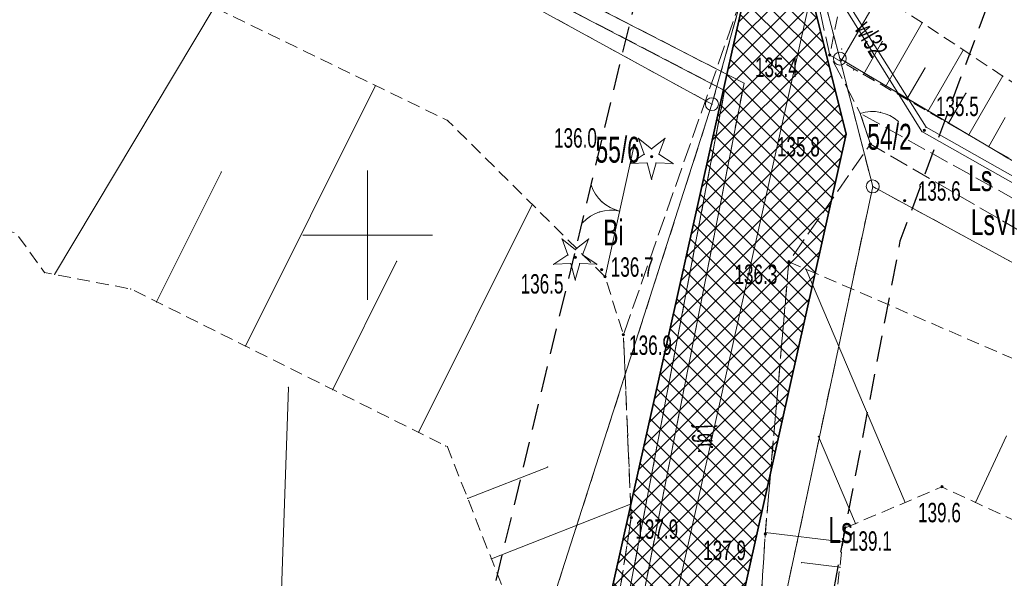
# Model space of a CAD drawing. Extents: x 6456700 to 6518119, y 5963420 to 5980059.
# Tile 39 of 256: x 6511655 to 6511693, y 5964086 to 5964107. Entities that reach past the tile are written whole.
import ezdxf
from ezdxf.enums import TextEntityAlignment as Align

# ---------------------------------------------------------------- set-up
doc = ezdxf.new("R2010")
doc.units = 0
doc.header["$MEASUREMENT"] = 0
for name, pattern in [('L_0_03', [1, 0.5, -0.5]), ('L_0_04', [1.5, 1, -0.5]), ('L_0_52', [1, 0.75, -0.25]), ('L_0_5A', [0.75, 0.5, -0.25])]:
    doc.linetypes.add(name, pattern=pattern)
doc.layers.get('0').update_dxf_attribs({"color": 2, "linetype": 'CONTINUOUS', "lineweight": 5})
for name, color, linetype, lineweight in [('000_Inne__niezydentyfikowane_', 7, 'CONTINUOUS', 18), ('18mm Kreska ciągła', 7, 'CONTINUOUS', 18), ('202_punkt_graniczny', 7, 'CONTINUOUS', 18), ('209_oznaczenie_konturu_klasyfikacyjnego', 96, 'CONTINUOUS', 18), ('210_oznaczenie_konturu_uzytku_gruntowego', 96, 'CONTINUOUS', 18), ('211_numer_dzialki_ewidencyjnej', 7, 'CONTINUOUS', 18), ('218_kontur_uzytku_gruntowego', 96, 'L_0_03', 18), ('219_dzialka_ewidencyjna', 7, 'CONTINUOUS', 18), ('35mm Ciągła', 7, 'CONTINUOUS', 35), ('brama', 7, 'CONTINUOUS', 18), ('drzewo_iglaste', 7, 'CONTINUOUS', 18), ('furtka', 7, 'CONTINUOUS', 18), ('jezdnia', 7, 'CONTINUOUS', 18), ('jezdnia_Atr17', 7, 'CONTINUOUS', 18), ('ogrodzenie_trwale', 7, 'CONTINUOUS', 18), ('pikieta_naturalna', 7, 'CONTINUOUS', 18), ('pikieta_naturalna_Atr2', 7, 'CONTINUOUS', 18), ('przewod_elektroenergetyczny_podziemny', 7, 'CONTINUOUS', 18), ('przewod_kanalizacyjny', 7, 'CONTINUOUS', 18), ('przewod_kanalizacyjny___ob__projektowany', 7, 'CONTINUOUS', 18), ('przewod_wodociagowy', 7, 'CONTINUOUS', 18), ('przewod_wodociagowy___ob__projektowany', 7, 'CONTINUOUS', 18), ('przewod_wodociagowy_Atr1', 7, 'CONTINUOUS', 18), ('siatka_krzyrzy', 7, 'CONTINUOUS', 18), ('skarpa_nieumocniona', 7, 'CONTINUOUS', 18), ('Zakres', 7, 'CONTINUOUS', 18)]:
    doc.layers.add(name, color=color, linetype=linetype, lineweight=lineweight)
doc.styles.get("Standard").update_dxf_attribs({"font": 'txt', "width": 0.75})

# ---------------------------------------------------------------- blocks, each defined once
blk = doc.blocks.new('mdcp_nowa')
at = {"layer": 'drzewo_iglaste', "linetype": 'Continuous', "lineweight": 18, "true_color": 0x009900}
for points in [[(6494410.97, 5980552.98, 1), (6494410.97, 5980553.08, 1)], [(6494408.02, 5980549.09, 1), (6494408.02, 5980549.19, 1)]]:
    blk.add_hatch(color=94, dxfattribs=at).paths.add_polyline_path(points)
at = {"layer": 'pikieta_naturalna', "linetype": 'Continuous', "lineweight": 18, "true_color": 0x000000}
for points in [[(6494417.85, 5980556.915, 1), (6494417.85, 5980557.005, 1)], [(6494421.51, 5980554.005, 1), (6494421.51, 5980554.095, 1)], [(6494410.3, 5980553.425, 1), (6494410.3, 5980553.515, 1)], [(6494419.42, 5980553.475, 1), (6494419.42, 5980553.565, 1)], [(6494420.75, 5980551.285, 1), (6494420.75, 5980551.375, 1)], [(6494416.27, 5980548.925, 1), (6494416.27, 5980549.015, 1)], [(6494409.04, 5980548.615, 1), (6494409.04, 5980548.705, 1)], [(6494409.17, 5980548.345, 1), (6494409.17, 5980548.435, 1)], [(6494409.88, 5980546.105, 1), (6494409.88, 5980546.195, 1)], [(6494422.18, 5980540.225, 1), (6494422.18, 5980540.315, 1)], [(6494410.18, 5980539.035, 1), (6494410.18, 5980539.125, 1)], [(6494415.36, 5980538.405, 1), (6494415.36, 5980538.495, 1)], [(6494418.42, 5980538.625, 1), (6494418.42, 5980538.715, 1)]]:
    blk.add_hatch(color=18, dxfattribs=at).paths.add_polyline_path(points)
at = {"layer": '000_Inne__niezydentyfikowane_', "linetype": 'Continuous', "lineweight": 18, "flags": 128}
for points in [[(6494418.28, 5980556.71), (6494419.77, 5980559.3)], [(6494387.91, 5980548.48), (6494394.07, 5980558.8)], [(6494420, 5980555.73), (6494421.42, 5980558.21)], [(6494419.15, 5980556.21), (6494419.88, 5980557.48)], [(6494421.64, 5980554.78), (6494423.01, 5980557.15)], [(6494420.83, 5980555.25), (6494421.53, 5980556.46)], [(6494423.22, 5980553.87), (6494424.53, 5980556.15)], [(6494395.28, 5980545.71), (6494400.3, 5980555.78)], [(6494422.44, 5980554.32), (6494423.11, 5980555.48)], [(6494423.99, 5980553.43), (6494424.63, 5980554.54)], [(6494391.85, 5980547.42), (6494394.35, 5980552.44)], [(6494401.97, 5980542.37), (6494406.36, 5980551.18)], [(6494398.65, 5980544.03), (6494401.12, 5980548.98)], [(6494420.76, 5980539.67), (6494416.92, 5980548.69)], [(6494418.85, 5980538.85), (6494417.41, 5980542.22)], [(6494423.48, 5980539.67), (6494424.68, 5980542.24)], [(6494403.86, 5980539.82), (6494406.96, 5980541.03)], [(6494404.78, 5980537.49), (6494410.16, 5980539.6)], [(6494418.36, 5980538.14), (6494415.36, 5980538.5)], [(6494418.24, 5980537.16), (6494416.77, 5980537.34)]]:
    blk.add_lwpolyline(points, dxfattribs=at)
at = {"layer": '000_Inne__niezydentyfikowane_'}
for p in [(6494421.42, 5980558.21), (6494419.88, 5980557.48), (6494423.01, 5980557.15), (6494418.28, 5980556.71), (6494421.53, 5980556.46), (6494419.15, 5980556.21), (6494424.53, 5980556.15), (6494400.3, 5980555.78), (6494420, 5980555.73), (6494423.11, 5980555.48), (6494420.83, 5980555.25), (6494421.64, 5980554.78), (6494422.44, 5980554.32), (6494423.22, 5980553.87), (6494423.99, 5980553.43), (6494394.35, 5980552.44), (6494406.36, 5980551.18), (6494401.12, 5980548.98), (6494416.92, 5980548.69), (6494387.91, 5980548.48), (6494391.85, 5980547.42), (6494395.28, 5980545.71), (6494398.65, 5980544.03), (6494401.97, 5980542.37), (6494417.41, 5980542.22), (6494406.96, 5980541.03), (6494403.86, 5980539.82), (6494410.16, 5980539.6), (6494420.76, 5980539.67), (6494423.48, 5980539.67), (6494418.85, 5980538.85), (6494415.36, 5980538.5), (6494418.36, 5980538.14), (6494404.78, 5980537.49), (6494416.77, 5980537.34), (6494418.24, 5980537.16)]:
    blk.add_point(p, dxfattribs=at)
at = {"layer": '202_punkt_graniczny', "color": 7, "linetype": 'Continuous', "lineweight": 18}
for centre in [(6494418.24, 5980556.82), (6494413.3, 5980555.06), (6494419.51, 5980551.88)]:
    blk.add_circle(centre, 0.25, dxfattribs=at)
at = {"layer": '202_punkt_graniczny'}
for p in [(6494418.24, 5980556.82), (6494413.3, 5980555.06), (6494419.51, 5980551.88)]:
    blk.add_point(p, dxfattribs=at)
at = {"layer": '218_kontur_uzytku_gruntowego', "lineweight": 18, "flags": 128}
for points in [[(6494352.11, 5980588.59), (6494413.3, 5980555.06)], [(6494413.3, 5980555.06), (6494415.09, 5980561.46)], [(6494417.43, 5980559.93), (6494418.24, 5980556.82)], [(6494442.8, 5980542.27), (6494418.24, 5980556.82)], [(6494418.24, 5980556.82), (6494419.51, 5980551.88)], [(6494405.88, 5980531.92), (6494413.3, 5980555.06)], [(6494419.51, 5980551.88), (6494415.1, 5980531.14)], [(6494434.57, 5980543.67), (6494419.51, 5980551.88)]]:
    blk.add_lwpolyline(points, dxfattribs=at)
at = {"layer": '218_kontur_uzytku_gruntowego'}
for p in [(6494418.24, 5980556.82), (6494418.24, 5980556.82), (6494418.24, 5980556.82), (6494418.24, 5980556.82), (6494418.24, 5980556.82), (6494418.24, 5980556.82), (6494413.3, 5980555.06), (6494413.3, 5980555.06), (6494413.3, 5980555.06), (6494413.3, 5980555.06), (6494413.3, 5980555.06), (6494413.3, 5980555.06), (6494419.51, 5980551.88), (6494419.51, 5980551.88), (6494419.51, 5980551.88), (6494419.51, 5980551.88), (6494419.51, 5980551.88), (6494419.51, 5980551.88)]:
    blk.add_point(p, dxfattribs=at)
at = {"layer": '219_dzialka_ewidencyjna', "color": 3, "linetype": 'Continuous', "lineweight": 18, "flags": 128}
for points in [[(6494352.11, 5980588.59), (6494413.3, 5980555.06)], [(6494413.3, 5980555.06), (6494415.09, 5980561.46)], [(6494417.43, 5980559.93), (6494418.24, 5980556.82)], [(6494418.24, 5980556.82), (6494442.8, 5980542.27)], [(6494418.24, 5980556.82), (6494419.51, 5980551.88)], [(6494405.88, 5980531.92), (6494413.3, 5980555.06)], [(6494419.51, 5980551.88), (6494415.1, 5980531.14)], [(6494419.51, 5980551.88), (6494434.57, 5980543.67)]]:
    blk.add_lwpolyline(points, dxfattribs=at)
at = {"layer": '219_dzialka_ewidencyjna', "color": 3}
for p in [(6494418.24, 5980556.82), (6494418.24, 5980556.82), (6494418.24, 5980556.82), (6494413.3, 5980555.06), (6494413.3, 5980555.06), (6494413.3, 5980555.06), (6494419.51, 5980551.88), (6494419.51, 5980551.88), (6494419.51, 5980551.88)]:
    blk.add_point(p, dxfattribs=at)
at = {"layer": 'brama', "color": 7, "linetype": 'Continuous', "lineweight": 18, "flags": 128}
blk.add_lwpolyline([(6494409.17, 5980548.39), (6494410.3, 5980553.47)], dxfattribs=at)
at = {"layer": 'brama', "color": 7, "linetype": 'Continuous', "lineweight": 18}
for centre, start, end in [((6494410.061, 5980552.394), 197.459, 257.459), ((6494409.409, 5980549.466), 77.459, 137.459)]:
    blk.add_arc(centre, 1.5, start, end, dxfattribs=at)
at = {"layer": 'brama'}
for p in [(6494410.3, 5980553.47), (6494408.63, 5980551.944), (6494409.047, 5980551.289), (6494409.735, 5980550.93), (6494409.735, 5980550.93), (6494408.959, 5980550.897), (6494408.304, 5980550.48), (6494409.17, 5980548.39)]:
    blk.add_point(p, dxfattribs=at)
at = {"layer": 'drzewo_iglaste', "color": 94, "linetype": 'Continuous', "lineweight": 13, "flags": 128}
for points in [[(6494410.687, 5980553.123), (6494410.458, 5980553.736)], [(6494410.458, 5980553.736), (6494410.97, 5980553.329)], [(6494410.97, 5980553.329), (6494411.482, 5980553.736)], [(6494411.482, 5980553.736), (6494411.253, 5980553.123)], [(6494410.142, 5980552.762), (6494410.687, 5980553.123)], [(6494411.253, 5980553.123), (6494411.798, 5980552.762)], [(6494410.795, 5980552.79), (6494410.142, 5980552.762)], [(6494410.97, 5980552.16), (6494410.795, 5980552.79)], [(6494411.145, 5980552.79), (6494410.97, 5980552.16)], [(6494411.798, 5980552.762), (6494411.145, 5980552.79)], [(6494407.508, 5980549.846), (6494408.02, 5980549.439)], [(6494407.737, 5980549.233), (6494407.508, 5980549.846)], [(6494408.02, 5980549.439), (6494408.532, 5980549.846)], [(6494408.532, 5980549.846), (6494408.303, 5980549.233)], [(6494407.192, 5980548.872), (6494407.737, 5980549.233)], [(6494408.303, 5980549.233), (6494408.848, 5980548.872)], [(6494407.845, 5980548.9), (6494407.192, 5980548.872)], [(6494408.02, 5980548.27), (6494407.845, 5980548.9)], [(6494408.195, 5980548.9), (6494408.02, 5980548.27)], [(6494408.848, 5980548.872), (6494408.195, 5980548.9)]]:
    blk.add_lwpolyline(points, dxfattribs=at)
at = {"layer": 'drzewo_iglaste', "color": 94, "linetype": 'Continuous', "lineweight": 18}
for centre in [(6494410.97, 5980553.03), (6494408.02, 5980549.14)]:
    blk.add_circle(centre, 0.05, dxfattribs=at)
at = {"layer": 'drzewo_iglaste'}
for p in [(6494410.458, 5980553.736), (6494410.458, 5980553.736), (6494411.482, 5980553.736), (6494411.482, 5980553.736), (6494410.97, 5980553.329), (6494410.97, 5980553.329), (6494410.687, 5980553.123), (6494410.687, 5980553.123), (6494410.97, 5980553.03), (6494411.253, 5980553.123), (6494411.253, 5980553.123), (6494410.142, 5980552.762), (6494410.142, 5980552.762), (6494410.795, 5980552.79), (6494410.795, 5980552.79), (6494411.145, 5980552.79), (6494411.145, 5980552.79), (6494411.798, 5980552.762), (6494411.798, 5980552.762), (6494410.97, 5980552.16), (6494410.97, 5980552.16), (6494407.508, 5980549.846), (6494407.508, 5980549.846), (6494408.532, 5980549.846), (6494408.532, 5980549.846), (6494408.02, 5980549.439), (6494408.02, 5980549.439), (6494407.737, 5980549.233), (6494407.737, 5980549.233), (6494408.02, 5980549.14), (6494408.303, 5980549.233), (6494408.303, 5980549.233), (6494407.192, 5980548.872), (6494407.192, 5980548.872), (6494407.845, 5980548.9), (6494407.845, 5980548.9), (6494408.195, 5980548.9), (6494408.195, 5980548.9), (6494408.848, 5980548.872), (6494408.848, 5980548.872), (6494408.02, 5980548.27), (6494408.02, 5980548.27)]:
    blk.add_point(p, dxfattribs=at)
at = {"layer": 'furtka', "color": 7, "linetype": 'Continuous', "lineweight": 18, "flags": 128}
blk.add_lwpolyline([(6494419.03, 5980554.7), (6494419.42, 5980553.52)], dxfattribs=at)
at = {"layer": 'furtka', "color": 7, "linetype": 'Continuous', "lineweight": 18}
blk.add_arc((6494419.502, 5980553.276), 1.5, 48.289, 108.289, dxfattribs=at)
at = {"layer": 'furtka'}
for p in [(6494419.806, 5980554.745), (6494419.03, 5980554.7), (6494419.031, 5980554.7), (6494420.5, 5980554.396), (6494419.42, 5980553.52)]:
    blk.add_point(p, dxfattribs=at)
at = {"layer": 'jezdnia', "color": 7, "linetype": 'L_0_52', "lineweight": 18, "flags": 128}
for points in [[(6494409.14, 5980532.31), (6494410.18, 5980539.08), (6494409.88, 5980546.15), (6494415.23, 5980561.43), (6494417.12, 5980560.27), (6494417.85, 5980556.96), (6494419.03, 5980554.7), (6494419.42, 5980553.52), (6494416.27, 5980548.97), (6494415.36, 5980538.45), (6494414.73, 5980528.67), (6494416.17, 5980526.16), (6494417.48, 5980525.46), (6494406.82, 5980525.37)], [(6494449.599, 5980536.506), (6494434.63, 5980544.67), (6494419.42, 5980553.52), (6494419.03, 5980554.7), (6494435.18, 5980545.72), (6494449.971, 5980537.553)]]:
    blk.add_lwpolyline(points, close=True, dxfattribs=at)
at = {"layer": 'jezdnia'}
for p in [(6494417.85, 5980556.96), (6494419.03, 5980554.7), (6494419.03, 5980554.7), (6494419.42, 5980553.52), (6494419.42, 5980553.52), (6494416.27, 5980548.97), (6494409.88, 5980546.15), (6494410.18, 5980539.08), (6494415.36, 5980538.45)]:
    blk.add_point(p, dxfattribs=at)
at = {"layer": 'ogrodzenie_trwale'}
for p in [(6494418.31, 5980557.19), (6494418.77, 5980556.38), (6494419.03, 5980554.7), (6494410.3, 5980553.47), (6494419.42, 5980553.52), (6494420.75, 5980551.33), (6494409.17, 5980548.39), (6494403.02, 5980541.85), (6494422.18, 5980540.27), (6494418.42, 5980538.67)]:
    blk.add_point(p, dxfattribs=at)
at = {"layer": 'pikieta_naturalna', "color": 7, "linetype": 'Continuous', "lineweight": 18}
for centre in [(6494417.85, 5980556.96), (6494421.51, 5980554.05), (6494410.3, 5980553.47), (6494419.42, 5980553.52), (6494420.75, 5980551.33), (6494416.27, 5980548.97), (6494409.04, 5980548.66), (6494409.17, 5980548.39), (6494409.88, 5980546.15), (6494422.18, 5980540.27), (6494410.18, 5980539.08), (6494415.36, 5980538.45), (6494418.42, 5980538.67)]:
    blk.add_circle(centre, 0.045, dxfattribs=at)
at = {"layer": 'pikieta_naturalna'}
for p in [(6494417.85, 5980556.96), (6494421.51, 5980554.05), (6494410.3, 5980553.47), (6494419.42, 5980553.52), (6494420.75, 5980551.33), (6494409.04, 5980548.66), (6494416.27, 5980548.97), (6494409.17, 5980548.39), (6494409.88, 5980546.15), (6494422.18, 5980540.27), (6494410.18, 5980539.08), (6494415.36, 5980538.45), (6494418.42, 5980538.67)]:
    blk.add_point(p, dxfattribs=at)
at = {"layer": 'przewod_elektroenergetyczny_podziemny', "color": 1, "linetype": 'Continuous', "lineweight": 18, "flags": 128}
blk.add_lwpolyline([(6494429.45, 5980571.18), (6494426.91, 5980570.94), (6494424.34, 5980570.53), (6494417.32, 5980560.59), (6494421.41, 5980554), (6494450.053, 5980537.783)], dxfattribs=at)
at = {"layer": 'przewod_elektroenergetyczny_podziemny'}
blk.add_point((6494421.41, 5980554), dxfattribs=at)
at = {"layer": 'przewod_kanalizacyjny', "color": 34, "linetype": 'Continuous', "lineweight": 18, "flags": 128}
for points in [[(6494512.58, 5980664.36), (6494475.85, 5980648.08), (6494448.95, 5980640.08), (6494435.82, 5980630.74), (6494434, 5980628.21), (6494423.39, 5980591.02), (6494422.96, 5980583.93), (6494407.05, 5980559.11), (6494413.79, 5980555.59), (6494408.53, 5980527.9), (6494395.33, 5980508.5), (6494379.99, 5980480.33), (6494362.15, 5980422.68)], [(6494396.94, 5980544.11), (6494395.78, 5980510.46), (6494386.53, 5980491.22), (6494365.69, 5980445.16)]]:
    blk.add_lwpolyline(points, dxfattribs=at)
at = {"layer": 'przewod_kanalizacyjny'}
for p in [(6494413.79, 5980555.59), (6494396.94, 5980544.11)]:
    blk.add_point(p, dxfattribs=at)
at = {"layer": 'przewod_kanalizacyjny___ob__projektowany', "color": 34, "linetype": 'L_0_52', "lineweight": 18, "flags": 128}
for points in [[(6494407.05, 5980559.11), (6494413.79, 5980555.59)], [(6494413.79, 5980555.59), (6494408.53, 5980527.9)]]:
    blk.add_lwpolyline(points, dxfattribs=at)
at = {"layer": 'przewod_kanalizacyjny___ob__projektowany'}
blk.add_point((6494413.79, 5980555.59), dxfattribs=at)
blk.add_point((6494413.79, 5980555.59), dxfattribs=at)
at = {"layer": 'przewod_wodociagowy', "color": 5, "linetype": 'Continuous', "lineweight": 18, "flags": 128}
for points in [[(6494513.5, 5980663.95), (6494476.06, 5980647.42), (6494449.16, 5980639.62), (6494440.37, 5980633.47), (6494436.09, 5980630.48), (6494434.52, 5980628.04), (6494423.72, 5980591.82), (6494423.49, 5980583.76), (6494407.79, 5980559.35), (6494414.54, 5980555.87), (6494409.04, 5980527.84), (6494395.85, 5980508.25), (6494380.37, 5980480.1), (6494362.54, 5980422.62), (6494348.35, 5980374.02), (6494335.97, 5980340.4), (6494332.73, 5980341.36), (6494294.76, 5980353), (6494262.61, 5980362.71)], [(6494433.68, 5980570.09), (6494426.88, 5980570.7), (6494424.5, 5980570.37), (6494417.55, 5980560.57), (6494421.57, 5980554.17), (6494450.135, 5980538.013)]]:
    blk.add_lwpolyline(points, dxfattribs=at)
at = {"layer": 'przewod_wodociagowy'}
for p in [(6494414.54, 5980555.87), (6494421.57, 5980554.17)]:
    blk.add_point(p, dxfattribs=at)
at = {"layer": 'przewod_wodociagowy___ob__projektowany', "color": 5, "linetype": 'L_0_52', "lineweight": 18, "flags": 128}
for points in [[(6494407.79, 5980559.35), (6494414.54, 5980555.87)], [(6494414.54, 5980555.87), (6494409.04, 5980527.84)]]:
    blk.add_lwpolyline(points, dxfattribs=at)
at = {"layer": 'przewod_wodociagowy___ob__projektowany'}
blk.add_point((6494414.54, 5980555.87), dxfattribs=at)
blk.add_point((6494414.54, 5980555.87), dxfattribs=at)
at = {"layer": 'siatka_krzyrzy', "linetype": 'Continuous', "lineweight": 18, "flags": 128}
for points in [[(6494400, 5980547.5), (6494400, 5980552.5)], [(6494397.5, 5980550), (6494402.5, 5980550)]]:
    blk.add_lwpolyline(points, dxfattribs=at)
at = {"layer": 'skarpa_nieumocniona', "color": 7, "linetype": 'L_0_5A', "lineweight": 18, "flags": 128}
for points in [[(6494404.82, 5980526.1), (6494407.05, 5980533.01), (6494405.94, 5980534.53), (6494403.08, 5980541.82), (6494390.85, 5980547.92), (6494387.52, 5980548.55), (6494386.42, 5980550.09), (6494370.2, 5980553.08), (6494372.51, 5980568.77), (6494382.65, 5980565.52), (6494392.22, 5980559.7), (6494403.09, 5980554.43), (6494409.17, 5980548.39), (6494409.88, 5980546.15), (6494410.18, 5980539.08), (6494409.14, 5980532.31), (6494406.82, 5980525.37), (6494402.1, 5980521.63)], [(6494450.527, 5980539.118), (6494437.07, 5980545.9), (6494417.85, 5980556.96), (6494418.5, 5980560.14), (6494437.54, 5980547.54), (6494447.84, 5980541.55), (6494450.892, 5980540.146)], [(6494416.17, 5980526.16), (6494414.73, 5980528.67), (6494415.36, 5980538.45), (6494416.27, 5980548.97), (6494430.11, 5980542.99), (6494427.23, 5980537.92), (6494422.18, 5980540.27), (6494418.42, 5980538.67), (6494418.14, 5980536.33), (6494418.05, 5980534.09), (6494417.48, 5980525.46)]]:
    blk.add_lwpolyline(points, close=True, dxfattribs=at)
at = {"layer": 'skarpa_nieumocniona'}
for p in [(6494417.85, 5980556.96), (6494417.85, 5980556.96), (6494403.09, 5980554.43), (6494403.09, 5980554.43), (6494416.27, 5980548.97), (6494416.27, 5980548.97), (6494387.52, 5980548.55), (6494387.52, 5980548.55), (6494409.17, 5980548.39), (6494409.17, 5980548.39), (6494390.85, 5980547.92), (6494390.85, 5980547.92), (6494409.88, 5980546.15), (6494409.88, 5980546.15), (6494403.08, 5980541.82), (6494403.08, 5980541.82), (6494422.18, 5980540.27), (6494422.18, 5980540.27), (6494410.18, 5980539.08), (6494410.18, 5980539.08), (6494415.36, 5980538.45), (6494415.36, 5980538.45), (6494418.42, 5980538.67), (6494418.42, 5980538.67)]:
    blk.add_point(p, dxfattribs=at)
at = {"layer": 'Zakres', "linetype": 'L_0_04', "lineweight": 25, "flags": 128}
blk.add_lwpolyline([(6495113.77, 5985050.22), (6495121.12, 5984877.07), (6495125.76, 5984757.87), (6495129.89, 5984649.81), (6495141.08, 5984611.3), (6495145.77, 5984544.53), (6495147.36, 5984487.27), (6495157.22, 5984392.07), (6495162.95, 5984387.45), (6495180.24, 5984384.16), (6495229.5, 5984386.61), (6495251.65, 5984373.41), (6495258.77, 5984357.12), (6495255.44, 5984330.44), (6495250.77, 5984304.39), (6495252.21, 5984282.78), (6495255.46, 5984256.45), (6495254.94, 5984238.25), (6495266.4, 5984211), (6495277.24, 5984182.33), (6495294.2, 5984133.19), (6495300.94, 5984095.37), (6495313.24, 5984037.69), (6495317.44, 5983978.18), (6495300.35, 5983922.18), (6495282.35, 5983883.38), (6495266.21, 5983862.23), (6495242.03, 5983839.67), (6495211.11, 5983816.86), (6495158.26, 5983772.66), (6495130.6, 5983651.16), (6495116.31, 5983543.43), (6495129.51, 5983346.73), (6495134.58, 5983264.71), (6495139.64, 5983186.97), (6495193.25, 5983077.94), (6495199.2, 5983041.97), (6495206.23, 5983026), (6495208.96, 5983004.88), (6495202.27, 5982979.48), (6495202.42, 5982950.13), (6495209.35, 5982897.38), (6495215.97, 5982850.34), (6495228.6, 5982809.97), (6495226.85, 5982778.82), (6495225.04, 5982750.56), (6495220.26, 5982723.37), (6495226.54, 5982679.97), (6495206.06, 5982669.48), (6495192.68, 5982657.71), (6495184.57, 5982648.65), (6495174.78, 5982624.58), (6495164.23, 5982604.61), (6495150.7, 5982588.3), (6495137.69, 5982582.43), (6495118.26, 5982573.75), (6495100.35, 5982558.42), (6495090.36, 5982544.99), (6495075.87, 5982519.06), (6495060.83, 5982499.68), (6495049.41, 5982485.49), (6495035.07, 5982459.7), (6495006.7, 5982406.64), (6494980.89, 5982351.84), (6494944.35, 5982293.29), (6494925.72, 5982250.11), (6494905.2, 5982190.37), (6494898.43, 5982153.5), (6494879.51, 5982063.89), (6494864.14, 5981992.66), (6494816.93, 5981768.61), (6494777.79, 5981577.7), (6494739.84, 5981394.72), (6494718.65, 5981297.89), (6494716.45, 5981237.31), (6494738.62, 5981208.21), (6494776.48, 5981173.06), (6494817.16, 5981137.44), (6494847.63, 5981109.8), (6494877.39, 5981077.08), (6494912.75, 5981030.55), (6494916.06, 5981014.71), (6494903.86, 5980957.01), (6494916.13, 5980953.51), (6494892.32, 5980927.59), (6494850.7, 5980858.8), (6494806.81, 5980779.89), (6494785.1, 5980753.49), (6494715.22, 5980723.29), (6494679.96, 5980686.78), (6494651.35, 5980651.29), (6494549.14, 5980683.24), (6494511.84, 5980659.66), (6494443.61, 5980630.33), (6494428.78, 5980598.6), (6494431.58, 5980579.46), (6494420.56, 5980549.76), (6494416.45, 5980528.2), (6494403.86, 5980507.16), (6494388.89, 5980482.96), (6494365.32, 5980407.99), (6494335.67, 5980315.15), (6494332.29, 5980297.41), (6494335.1, 5980278.18), (6494347.25, 5980254.84), (6494336.79, 5980250.09), (6494300.04, 5980271.34), (6494320.8, 5980301.43), (6494336.81, 5980349.17), (6494344.85, 5980380.92), (6494360.85, 5980437.13), (6494374.18, 5980476.38), (6494386.14, 5980498.84), (6494403.02, 5980528.52), (6494411.33, 5980563.19), (6494420.84, 5980586.25), (6494420.25, 5980601.11), (6494434.95, 5980635.94), (6494446.75, 5980644.99), (6494465.77, 5980647.27), (6494513.02, 5980669.46), (6494507.85, 5980679.68), (6494547.89, 5980705.83), (6494570.06, 5980691.34), (6494636.17, 5980669.05), (6494706.14, 5980756.86), (6494742.78, 5980772.58), (6494798.53, 5980814.27), (6494826.12, 5980867.97), (6494849.57, 5980908.6), (6494845.35, 5980942.01), (6494853.94, 5980970.83), (6494891.08, 5980960.54), (6494890.11, 5980965.73), (6494903.94, 5981025.69), (6494869.98, 5981070.3), (6494770.97, 5981160.58), (6494728.18, 5981200.64), (6494706.13, 5981229.56), (6494707.94, 5981299.75), (6494728.84, 5981398.1), (6494767.06, 5981580.19), (6494806.17, 5981770.55), (6494854.36, 5981994.76), (6494869.73, 5982065.97), (6494888.61, 5982155.44), (6494891.67, 5982173.95), (6494895.82, 5982197.45), (6494916.38, 5982253.72), (6494935.47, 5982297.95), (6494954.97, 5982331.67), (6494972.09, 5982356.64), (6494997.76, 5982411.14), (6495026.29, 5982464.48), (6495041.09, 5982491.09), (6495052.99, 5982505.88), (6495067.51, 5982524.6), (6495081.94, 5982550.43), (6495092.99, 5982565.28), (6495112.86, 5982582.29), (6495133.59, 5982591.55), (6495144.48, 5982596.46), (6495155.87, 5982610.19), (6495165.7, 5982628.8), (6495175.96, 5982654.03), (6495185.62, 5982664.83), (6495200.4, 5982677.82), (6495212.49, 5982688.04), (6495209.64, 5982723.43), (6495215.22, 5982750.57), (6495216.87, 5982779.54), (6495218.31, 5982809.31), (6495206.86, 5982847.92), (6495199.44, 5982894.74), (6495192.11, 5982948.71), (6495190.16, 5982979.24), (6495183.47, 5983075.16), (6495129.79, 5983184.34), (6495124.6, 5983264.07), (6495119.53, 5983346.09), (6495106.27, 5983543.75), (6495120.74, 5983652.9), (6495148.75, 5983779.42), (6495204.15, 5983826.04), (6495273.41, 5983889.36), (6495288.53, 5983927.42), (6495300.83, 5983964.69), (6495303.91, 5983980.14), (6495301.32, 5984039.55), (6495291.1, 5984093.63), (6495284.5, 5984130.67), (6495267.84, 5984178.93), (6495257.12, 5984207.3), (6495244.96, 5984236.19), (6495244.79, 5984255.42), (6495242.25, 5984281.97), (6495240.71, 5984304.95), (6495245.55, 5984331.94), (6495248.51, 5984355.64), (6495243.77, 5984366.47), (6495226.98, 5984376.47), (6495179.54, 5984374.12), (6495158.61, 5984378.09), (6495147.7, 5984386.91), (6495137.38, 5984486.61), (6495135.78, 5984544.04), (6495131.18, 5984609.54), (6495119.95, 5984648.2), (6495115.76, 5984757.49), (6495111.12, 5984876.67), (6495103.73, 5985050.93), (6495109.36, 5985081.73), (6495120.41, 5985085.88)], close=True, dxfattribs=at)
at = {"layer": 'Zakres'}
blk.add_point((6494420.56, 5980549.76), dxfattribs=at)
at = {"layer": '209_oznaczenie_konturu_klasyfikacyjnego', "lineweight": 20, "width": 0.66}
blk.add_text('LsVI', height=1, dxfattribs=at).set_placement((6494423.3, 5980551), align=Align.TOP_LEFT)
at = {"layer": '210_oznaczenie_konturu_uzytku_gruntowego', "lineweight": 20, "width": 0.66}
for s, p in [('Ls', (6494423.2, 5980552.7)), ('Bi', (6494409.1, 5980550.6)), ('Ls', (6494417.8, 5980539.1))]:
    blk.add_text(s, height=1, dxfattribs=at).set_placement(p, align=Align.TOP_LEFT)
at = {"layer": '211_numer_dzialki_ewidencyjnej', "color": 7, "lineweight": 20, "width": 0.66}
for s, p in [('54/2', (6494419.3, 5980554.3)), ('55/6', (6494408.8, 5980553.8))]:
    blk.add_text(s, height=1, dxfattribs=at).set_placement(p, align=Align.TOP_LEFT)
at = {"layer": 'jezdnia_Atr17', "color": 7, "lineweight": 15, "width": 0.66}
blk.add_text('j.gr.', height=0.75, rotation=272.4, dxfattribs=at).set_placement((6494413.469, 5980542.692), align=Align.TOP_LEFT)
at = {"layer": 'pikieta_naturalna_Atr2', "color": 7, "lineweight": 15, "width": 0.66}
for s, p in [('135.4', (6494414.96, 5980556.86)), ('135.5', (6494421.95, 5980555.35)), ('136.0', (6494407.2, 5980554.13)), ('135.8', (6494415.81, 5980553.79)), ('135.6', (6494421.25, 5980552.08)), ('136.7', (6494409.39, 5980549.14)), ('136.3', (6494414.17, 5980548.86)), ('136.5', (6494405.91, 5980548.49)), ('136.9', (6494410.1, 5980546.12)), ('139.6', (6494421.26, 5980539.65)), ('137.9', (6494410.34, 5980539.01)), ('139.1', (6494418.59, 5980538.55)), ('137.9', (6494412.96, 5980538.19))]:
    blk.add_text(s, height=0.75, dxfattribs=at).set_placement(p, align=Align.TOP_LEFT)
at = {"layer": 'przewod_wodociagowy_Atr1', "color": 5, "lineweight": 15, "width": 0.66}
blk.add_text('wl32', height=0.75, rotation=300.8, dxfattribs=at).set_placement((6494419.43, 5980558.36), align=Align.TOP_LEFT)

msp = doc.modelspace()

# ---------------------------------------------------------------- block references
at = {"linetype": 'ByBlock'}
msp.add_blockref('mdcp_nowa', (17268.786, -16450.998), dxfattribs=at)

# ---------------------------------------------------------------- next in the draw order: hatches: boundary and pattern name
at = {"layer": '18mm Kreska ciągła'}
h = msp.add_hatch(dxfattribs=at)
h.set_pattern_fill('ANSI37', color=252, scale=4)
h.set_pattern_definition([(45, (6511584.6482, 5963836.2328), (-0.3535534, 0.3535534), []), (135, (6511584.6482, 5963836.2328), (-0.3535534, -0.3535534), [])])
h.paths.add_polyline_path([(6511584.648, 5963839.097), (6511587.535, 5963843.228, 0.069403), (6511591.8, 5963851.597), (6511600.266, 5963876.098, 0.012898), (6511608.043, 5963900.635), (6511625.076, 5963959.619, -0.015188), (6511629.749, 5963974.13), (6511647.149, 5964023.028, -0.031483), (6511654.631, 5964040.489), (6511666.152, 5964063.296, -0.087781), (6511671.583, 5964070.546), (6511672.656, 5964071.552, 0.15074), (6511676.748, 5964078.72), (6511683.845, 5964110.525), (6511685.647, 5964109.419), (6511687.266, 5964102.897), (6511681.628, 5964077.631, -0.15074), (6511676.075, 5964067.903), (6511675.001, 5964066.898, 0.087781), (6511670.614, 5964061.041), (6511659.094, 5964038.235, 0.031483), (6511651.86, 5964021.352), (6511634.459, 5963972.454, 0.015188), (6511629.88, 5963958.231), (6511612.847, 5963899.248, -0.012898), (6511604.992, 5963874.465), (6511596.526, 5963849.964, -0.069403), (6511591.634, 5963840.364), (6511588.747, 5963836.233)])

# ---------------------------------------------------------------- next in the draw order: linework, layer by layer
at = {"layer": '18mm Kreska ciągła', "color": 4, "ltscale": 0.1}
msp.add_lwpolyline([(6511586.698, 5963837.665), (6511589.584, 5963841.796, 0.069403), (6511594.163, 5963850.781), (6511602.629, 5963875.281, 0.012898), (6511610.445, 5963899.941), (6511627.478, 5963958.925, -0.015188), (6511632.104, 5963973.292), (6511649.504, 5964022.19, -0.031483), (6511656.862, 5964039.362), (6511668.383, 5964062.168, -0.087781), (6511673.292, 5964068.722), (6511674.365, 5964069.728, 0.15074), (6511679.188, 5964078.176), (6511685.917, 5964108.332)], format="xyb", dxfattribs=at)
at = {"layer": '35mm Ciągła', "color": 6, "ltscale": 0.1}
msp.add_lwpolyline([(6511676.748, 5964078.72), (6511683.845, 5964110.525), (6511685.647, 5964109.419), (6511687.266, 5964102.897), (6511681.628, 5964077.631, -0.15074)], format="xyb", dxfattribs=at)

doc.saveas('drawing.dxf')
